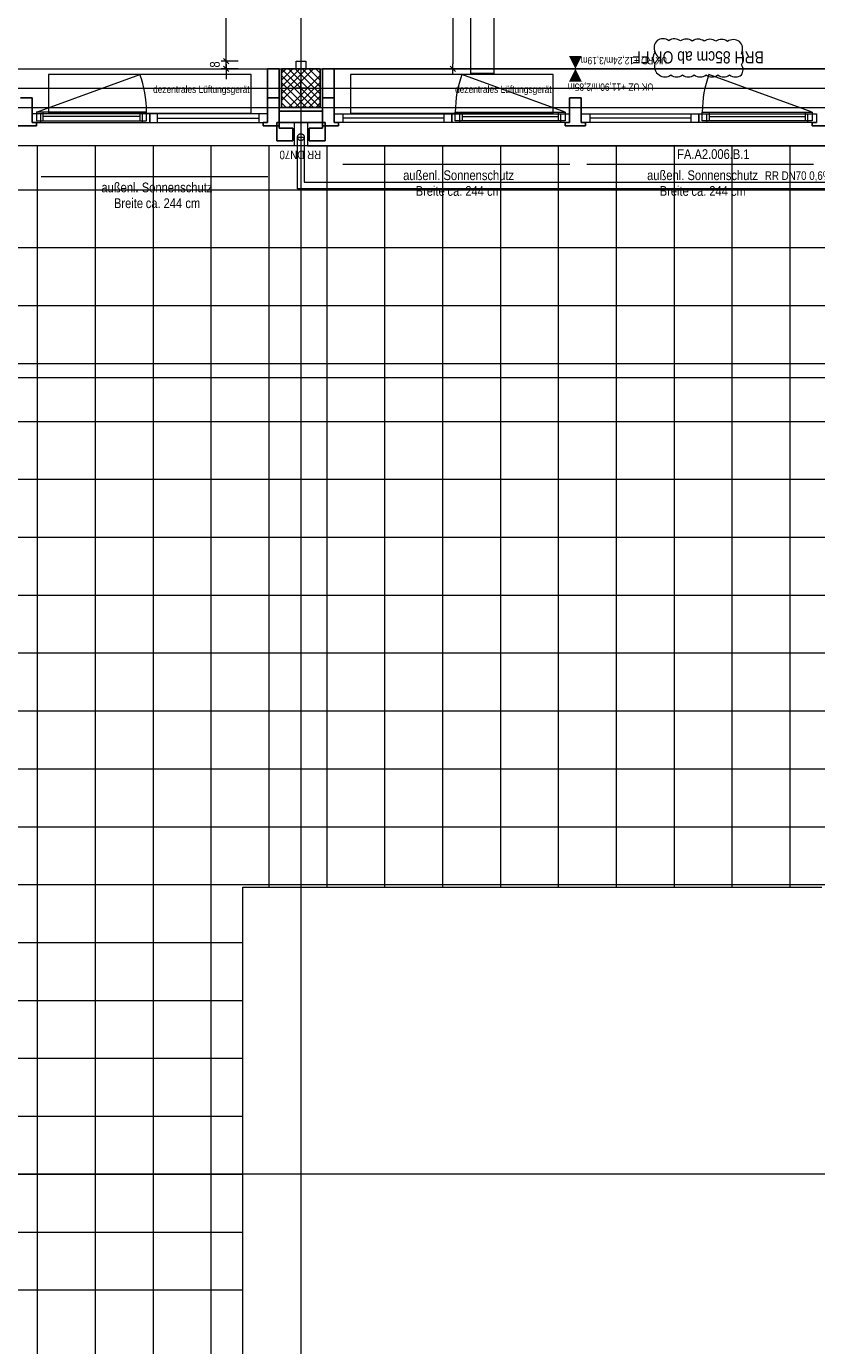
# Model space of a CAD drawing. Extents: x -634 to 300, y 62 to 1102.
# Tile 42 of 125: x -214 to -50, y 340 to 614. Entities that reach past the tile are written whole.
import ezdxf
from ezdxf.lldxf.tags import DXFTag

# ---------------------------------------------------------------- set-up
doc = ezdxf.new("R2010")
doc.units = 0
doc.layers.get('0').update_dxf_attribs({"lineweight": 13})
for name, color, linetype, lineweight, true_color in [('30 -33 Aussenwände- 3 Aussenstützen', 7, 'Continuous', 50, 0x0000dd), ('30 -33 Aussenwände- 7 Fassade_ Elemente', 7, 'Continuous', 9, 0x00aacc), ('30 -35 Decken- 1 Konstruktion-Träger- Stahlbeton', 7, 'Continuous', 13, 0x33aa00), ('30 -38 konstruktive Einbauten-Mobile Trennwand', 7, 'Continuous', 9, 0x944cff), ('60- 61 allgemeine Ausstattung- 4 Terrassen', 9, 'Continuous', 9, 0x808080), ('70 -72 Beschriftung- 1 Beschriftung allgemein', 7, 'Continuous', 9, 0xff6633), ('70 -76 Bemaßung- 2 Allgemein', 9, 'Continuous', 5, 0x808080), ('70 -77 Revision- 2 Wolken', 7, 'Continuous', 18, 0x944cff)]:
    doc.layers.add(name, color=color, linetype=linetype, lineweight=lineweight, true_color=true_color)
for name, color, linetype, lineweight in [('30 -35 Decken- 1 Konstruktion-Träger- Stahl Hohlprofil', 7, 'grob-A06CPVZVL0', 9), ('40 -41 Abwasser_Wasser_Gas- 1 Abwasser + sanitäre Anlagen', 7, 'Continuous', 9), ('40 -41 Abwasser_Wasser_Gas- 2 Wasser-1', 7, 'Continuous', 15), ('70 -71 Achsen- 1 Gebäudeachsen', 7, 'STRICHPUNKT2-A06CPW00L0', 18)]:
    doc.layers.add(name, color=color, linetype=linetype, lineweight=lineweight)
doc.styles.get("Standard").update_dxf_attribs({"font": 'ARIALN.TTF'})
tags = doc.linetypes.add('grob-A06CPVZVL0', pattern=[14, 3, -8, 3]).pattern_tags.tags
tags[8:9] = [DXFTag(74, 4), DXFTag(75, 0), DXFTag(340, '0'), DXFTag(46, 0.0), DXFTag(50, 0.0), DXFTag(44, 0.0), DXFTag(45, 0.0)]
tags[6:7] = [DXFTag(74, 4), DXFTag(75, 0), DXFTag(340, '0'), DXFTag(46, 0.0), DXFTag(50, 0.0), DXFTag(44, 0.0), DXFTag(45, 0.0)]
tags[4:5] = [DXFTag(74, 4), DXFTag(75, 0), DXFTag(340, '0'), DXFTag(46, 0.0), DXFTag(50, 0.0), DXFTag(44, 0.0), DXFTag(45, 0.0)]
tags = doc.linetypes.add('STRICHPUNKT2-A06CPW00L0', pattern=[12.7, 6.35, -3.175, 0, -3.175]).pattern_tags.tags
tags[10:11] = [DXFTag(74, 4), DXFTag(75, 0), DXFTag(340, '0'), DXFTag(46, 0.0), DXFTag(50, 0.0), DXFTag(44, 0.0), DXFTag(45, 0.0)]
tags[8:9] = [DXFTag(74, 4), DXFTag(75, 0), DXFTag(340, '0'), DXFTag(46, 0.0), DXFTag(50, 0.0), DXFTag(44, 0.0), DXFTag(45, 0.0)]
tags[6:7] = [DXFTag(74, 4), DXFTag(75, 0), DXFTag(340, '0'), DXFTag(46, 0.0), DXFTag(50, 0.0), DXFTag(44, 0.0), DXFTag(45, 0.0)]
tags[4:5] = [DXFTag(74, 4), DXFTag(75, 0), DXFTag(340, '0'), DXFTag(46, 0.0), DXFTag(50, 0.0), DXFTag(44, 0.0), DXFTag(45, 0.0)]

# ---------------------------------------------------------------- blocks, each defined once
blk = doc.blocks.new('Referenz-A06CPW02L0')
at = {"layer": '30 -33 Aussenwände- 3 Aussenstützen', "color": 0, "lineweight": 9}
for p, q in [((-161.03, 604.88), (-153.03, 596.88)), ((-154.45, 604.88), (-161.03, 598.3)), ((-155.86, 604.88), (-161.03, 599.71)), ((-157.28, 604.88), (-161.03, 601.13)), ((-158.69, 604.88), (-161.03, 602.54)), ((-160.1, 604.88), (-161.03, 603.95)), ((-159.62, 604.88), (-153.03, 598.3)), ((-158.2, 604.88), (-153.03, 599.71)), ((-156.79, 604.88), (-153.03, 601.13)), ((-155.38, 604.88), (-153.03, 602.54)), ((-153.96, 604.88), (-153.03, 603.95)), ((-161.03, 603.47), (-154.45, 596.88)), ((-161.03, 602.06), (-155.86, 596.88)), ((-153.03, 603.47), (-159.62, 596.88)), ((-153.03, 602.06), (-158.2, 596.88)), ((-157.03, 601.88), (-157.03, 599.88)), ((-161.03, 600.64), (-157.28, 596.88)), ((-161.03, 599.23), (-158.69, 596.88)), ((-158.03, 600.88), (-156.03, 600.88)), ((-153.03, 600.64), (-156.79, 596.88)), ((-153.03, 599.23), (-155.38, 596.88)), ((-161.03, 597.81), (-160.1, 596.88)), ((-153.03, 597.81), (-153.96, 596.88))]:
    blk.add_line(p, q, dxfattribs=at)
at = {"layer": '30 -33 Aussenwände- 3 Aussenstützen', "color": 0, "linetype": 'Continuous', "lineweight": 25, "ltscale": 0.25}
for p, q in [((-153.03, 604.88), (-161.03, 604.88)), ((-161.03, 604.88), (-161.03, 596.88)), ((-153.03, 596.88), (-153.03, 604.88)), ((-161.03, 596.88), (-153.03, 596.88))]:
    blk.add_line(p, q, dxfattribs=at)
at = {"layer": '30 -33 Aussenwände- 7 Fassade_ Elemente', "color": 0, "linetype": 'Continuous', "ltscale": 0.13}
for p, q in [((-317.53, 604.88), (-161.53, 604.88)), ((-161.53, 604.88), (-161.53, 593.78)), ((3.47, 604.88), (-152.53, 604.88)), ((-152.53, 604.88), (-152.53, 593.78)), ((-157.03, 599.88), (-157.03, 601.88)), ((-157.03, 599.88), (-157.03, 601.88)), ((-158.03, 600.88), (-156.03, 600.88)), ((-156.03, 600.88), (-158.03, 600.88)), ((-188.33, 595.58), (-212.73, 595.58)), ((-212.73, 595.58), (-212.73, 593.78)), ((-212.73, 593.78), (-188.33, 593.78)), ((-189.03, 595.93), (-211.83, 595.93)), ((-211.83, 595.93), (-211.83, 594.13)), ((-211.83, 594.13), (-189.03, 594.13)), ((-189.03, 594.13), (-189.03, 595.93)), ((-163.93, 595.58), (-188.33, 595.58)), ((-188.33, 595.58), (-188.33, 593.78)), ((-188.33, 593.78), (-163.93, 593.78)), ((-163.93, 593.78), (-163.93, 595.58)), ((-161.53, 593.78), (-158.43, 593.78)), ((-158.43, 593.78), (-158.43, 588.94)), ((-152.53, 593.78), (-155.63, 593.78)), ((-155.63, 593.78), (-155.63, 588.94)), ((-150.13, 593.78), (-150.13, 595.58)), ((-150.13, 595.58), (-125.73, 595.58)), ((-125.73, 593.78), (-150.13, 593.78)), ((-125.73, 595.58), (-125.73, 593.78)), ((-125.73, 595.58), (-101.33, 595.58)), ((-101.33, 593.78), (-125.73, 593.78)), ((-125.03, 594.13), (-125.03, 595.93)), ((-125.03, 595.93), (-102.23, 595.93)), ((-102.23, 594.13), (-125.03, 594.13)), ((-102.23, 595.93), (-102.23, 594.13)), ((-101.33, 595.58), (-101.33, 593.78)), ((-98.93, 593.78), (-98.93, 595.58)), ((-98.93, 595.58), (-74.53, 595.58)), ((-74.53, 593.78), (-98.93, 593.78)), ((-74.53, 593.78), (-74.53, 595.58)), ((-74.53, 595.58), (-50.13, 595.58)), ((-50.13, 593.78), (-74.53, 593.78)), ((-73.83, 594.13), (-73.83, 595.93)), ((-73.83, 595.93), (-51.03, 595.93)), ((-51.03, 594.13), (-73.83, 594.13)), ((-51.03, 595.93), (-51.03, 594.13)), ((-50.13, 595.58), (-50.13, 593.78)), ((-158.43, 588.94), (-320.63, 588.94)), ((-155.63, 588.94), (6.57, 588.94))]:
    blk.add_line(p, q, dxfattribs=at)
at = {"layer": '30 -33 Aussenwände- 7 Fassade_ Elemente', "color": 0, "linetype": 'Continuous', "lineweight": 25, "ltscale": 0.25}
for p, q in [((-161.53, 604.88), (-163.93, 604.88)), ((-163.93, 604.88), (-163.93, 598.88)), ((-161.53, 598.88), (-161.53, 604.88)), ((-152.53, 598.88), (-152.53, 604.88)), ((-152.53, 604.88), (-150.13, 604.88)), ((-150.13, 604.88), (-150.13, 598.88)), ((-215.13, 598.88), (-212.73, 598.88)), ((-212.73, 598.88), (-212.73, 593.78)), ((-163.93, 593.78), (-163.93, 598.88)), ((-163.93, 598.88), (-161.53, 598.88)), ((-161.53, 598.88), (-161.53, 593.08)), ((-150.13, 598.88), (-152.53, 598.88)), ((-152.53, 598.88), (-152.53, 593.08)), ((-150.13, 593.78), (-150.13, 598.88)), ((-98.93, 598.88), (-101.33, 598.88)), ((-101.33, 598.88), (-101.33, 593.78)), ((-98.93, 593.78), (-98.93, 598.88)), ((-161.53, 593.78), (-161.53, 596.08)), ((-161.53, 596.08), (-157.03, 596.08)), ((-152.53, 596.08), (-157.03, 596.08)), ((-152.53, 593.78), (-152.53, 596.08)), ((-212.73, 593.78), (-211.83, 593.78)), ((-211.83, 593.78), (-211.83, 593.08)), ((-164.83, 593.08), (-164.83, 593.78)), ((-164.83, 593.78), (-163.93, 593.78)), ((-162.03, 589.94), (-162.03, 593.78)), ((-162.03, 593.78), (-161.53, 593.78)), ((-157.03, 593.78), (-161.53, 593.78)), ((-161.53, 593.78), (-161.53, 592.58)), ((-157.03, 593.78), (-152.53, 593.78)), ((-152.53, 593.78), (-152.53, 592.58)), ((-152.03, 593.78), (-152.53, 593.78)), ((-152.03, 589.94), (-152.03, 593.78)), ((-149.23, 593.78), (-150.13, 593.78)), ((-149.23, 593.08), (-149.23, 593.78)), ((-101.33, 593.78), (-102.23, 593.78)), ((-102.23, 593.78), (-102.23, 593.08)), ((-98.03, 593.78), (-98.93, 593.78)), ((-98.03, 593.08), (-98.03, 593.78)), ((-50.13, 593.78), (-51.03, 593.78)), ((-51.03, 593.78), (-51.03, 593.08)), ((-211.83, 593.08), (-216.03, 593.08)), ((-161.53, 593.08), (-164.83, 593.08)), ((-161.53, 592.58), (-158.73, 592.58)), ((-158.73, 592.58), (-158.73, 589.94)), ((-152.53, 592.58), (-155.33, 592.58)), ((-155.33, 592.58), (-155.33, 589.94)), ((-152.53, 593.08), (-149.23, 593.08)), ((-102.23, 593.08), (-98.03, 593.08)), ((-51.03, 593.08), (-46.83, 593.08)), ((-158.73, 589.94), (-162.03, 589.94)), ((-155.33, 589.94), (-152.03, 589.94))]:
    blk.add_line(p, q, dxfattribs=at)
at = {"layer": '30 -33 Aussenwände- 7 Fassade_ Elemente', "color": 0, "linetype": 'grob-A06CPVZVL0', "ltscale": 0.13}
for p, q in [((-211.83, 595.93), (-190.41, 603.73)), ((-167.33, 603.68), (-209.33, 603.68)), ((-209.33, 603.68), (-209.33, 595.68)), ((-167.33, 595.68), (-167.33, 603.68)), ((-104.73, 603.68), (-146.73, 603.68)), ((-146.73, 603.68), (-146.73, 595.68)), ((-102.23, 595.93), (-123.66, 603.73)), ((-104.73, 595.68), (-104.73, 603.68)), ((-51.03, 595.93), (-72.46, 603.73)), ((-209.33, 595.68), (-167.33, 595.68)), ((-146.73, 595.68), (-104.73, 595.68))]:
    blk.add_line(p, q, dxfattribs=at)
at = {"layer": '30 -33 Aussenwände- 7 Fassade_ Elemente', "color": 0, "linetype": 'Continuous', "lineweight": 18, "ltscale": 0.18}
for p, q in [((-163.93, 593.78), (-163.93, 598.88)), ((-163.93, 598.88), (-161.53, 598.88)), ((-161.53, 598.88), (-161.53, 593.08)), ((-150.13, 598.88), (-152.53, 598.88)), ((-152.53, 598.88), (-152.53, 593.08)), ((-150.13, 593.78), (-150.13, 598.88)), ((-210.93, 595.58), (-212.73, 595.58)), ((-212.73, 595.58), (-212.73, 593.78)), ((-212.73, 593.78), (-210.93, 593.78)), ((-210.43, 595.93), (-211.83, 595.93)), ((-211.83, 595.93), (-211.83, 594.13)), ((-211.83, 594.13), (-210.43, 594.13)), ((-210.93, 593.78), (-210.93, 595.58)), ((-210.43, 594.13), (-210.43, 595.93)), ((-190.43, 595.03), (-210.43, 595.03)), ((-189.03, 595.93), (-190.43, 595.93)), ((-190.43, 595.93), (-190.43, 594.13)), ((-190.43, 594.13), (-189.03, 594.13)), ((-188.33, 595.58), (-189.93, 595.58)), ((-189.93, 595.58), (-189.93, 593.78)), ((-189.93, 593.78), (-188.33, 593.78)), ((-189.03, 594.13), (-189.03, 595.93)), ((-188.33, 593.78), (-188.33, 595.58)), ((-186.73, 595.58), (-188.33, 595.58)), ((-188.33, 593.78), (-186.73, 593.78)), ((-186.73, 593.78), (-186.73, 595.58)), ((-186.73, 594.68), (-165.73, 594.68)), ((-163.93, 595.58), (-165.73, 595.58)), ((-165.73, 595.58), (-165.73, 593.78)), ((-165.73, 593.78), (-163.93, 593.78)), ((-164.83, 593.08), (-164.83, 593.78)), ((-164.83, 593.78), (-163.93, 593.78)), ((-163.93, 593.78), (-163.93, 595.58)), ((-150.13, 593.78), (-150.13, 595.58)), ((-150.13, 595.58), (-148.33, 595.58)), ((-149.23, 593.78), (-150.13, 593.78)), ((-148.33, 593.78), (-150.13, 593.78)), ((-149.23, 593.08), (-149.23, 593.78)), ((-148.33, 595.58), (-148.33, 593.78)), ((-127.33, 594.68), (-148.33, 594.68)), ((-127.33, 593.78), (-127.33, 595.58)), ((-127.33, 595.58), (-125.73, 595.58)), ((-125.73, 593.78), (-127.33, 593.78)), ((-125.73, 593.78), (-125.73, 595.58)), ((-125.73, 595.58), (-124.13, 595.58)), ((-124.13, 593.78), (-125.73, 593.78)), ((-125.03, 594.13), (-125.03, 595.93)), ((-125.03, 595.93), (-123.63, 595.93)), ((-123.63, 594.13), (-125.03, 594.13)), ((-124.13, 595.58), (-124.13, 593.78)), ((-123.63, 595.93), (-123.63, 594.13)), ((-123.63, 595.03), (-103.63, 595.03)), ((-103.63, 594.13), (-103.63, 595.93)), ((-103.63, 595.93), (-102.23, 595.93)), ((-102.23, 594.13), (-103.63, 594.13)), ((-103.13, 593.78), (-103.13, 595.58)), ((-103.13, 595.58), (-101.33, 595.58)), ((-101.33, 593.78), (-103.13, 593.78)), ((-102.23, 595.93), (-102.23, 594.13)), ((-101.33, 595.58), (-101.33, 593.78)), ((-98.93, 593.78), (-98.93, 595.58)), ((-98.93, 595.58), (-97.13, 595.58)), ((-97.13, 593.78), (-98.93, 593.78)), ((-97.13, 595.58), (-97.13, 593.78)), ((-76.13, 594.68), (-97.13, 594.68)), ((-76.13, 593.78), (-76.13, 595.58)), ((-76.13, 595.58), (-74.53, 595.58)), ((-74.53, 593.78), (-76.13, 593.78)), ((-74.53, 595.58), (-74.53, 593.78)), ((-74.53, 595.58), (-72.93, 595.58)), ((-72.93, 593.78), (-74.53, 593.78)), ((-73.83, 594.13), (-73.83, 595.93)), ((-73.83, 595.93), (-72.43, 595.93)), ((-72.43, 594.13), (-73.83, 594.13)), ((-72.93, 595.58), (-72.93, 593.78)), ((-72.43, 595.93), (-72.43, 594.13)), ((-72.43, 595.03), (-52.43, 595.03)), ((-52.43, 594.13), (-52.43, 595.93)), ((-52.43, 595.93), (-51.03, 595.93)), ((-51.03, 594.13), (-52.43, 594.13)), ((-51.93, 593.78), (-51.93, 595.58)), ((-51.93, 595.58), (-50.13, 595.58)), ((-50.13, 593.78), (-51.93, 593.78)), ((-51.03, 595.93), (-51.03, 594.13)), ((-50.13, 595.58), (-50.13, 593.78)), ((-161.53, 593.08), (-164.83, 593.08)), ((-152.53, 593.08), (-149.23, 593.08))]:
    blk.add_line(p, q, dxfattribs=at)
at = {"layer": '30 -33 Aussenwände- 7 Fassade_ Elemente', "color": 0, "linetype": 'grob-A06CPVZVL0', "ltscale": 0.13}
for centre, major_axis in [((-211.83, 595.93), (22.8, 0)), ((-102.23, 595.93), (-21.42, 7.8)), ((-51.03, 595.93), (-21.42, 7.8))]:
    blk.add_ellipse(centre, major_axis=major_axis, ratio=1, start_param=0, end_param=0.349066, dxfattribs=at)
at = {"layer": '30 -35 Decken- 1 Konstruktion-Träger- Stahl Hohlprofil', "color": 0, "linetype": 'grob-A06CPVZVL0', "ltscale": 0.13}
for p, q in [((-121.83, 603.88), (-121.83, 762.88)), ((-117.03, 762.88), (-117.03, 603.88)), ((-117.03, 603.88), (-121.83, 603.88))]:
    blk.add_line(p, q, dxfattribs=at)
at = {"layer": '30 -35 Decken- 1 Konstruktion-Träger- Stahlbeton', "color": 0, "linetype": 'grob-A06CPVZVL0', "lineweight": -2, "ltscale": 0.13}
for p, q in [((-483.03, 604.88), (3.97, 604.88)), ((-483.03, 596.88), (3.97, 596.88))]:
    blk.add_line(p, q, dxfattribs=at)
at = {"layer": '30 -38 konstruktive Einbauten-Mobile Trennwand', "color": 0, "linetype": 'grob-A06CPVZVL0', "ltscale": 0.13}
blk.add_line((-157.03, 758.38), (-157.03, 606.48), dxfattribs=at)
at = {"layer": '30 -38 konstruktive Einbauten-Mobile Trennwand', "color": 0, "linetype": 'Continuous', "ltscale": 0.13}
for p, q in [((-158.03, 606.48), (-156.03, 606.48)), ((-158.03, 604.88), (-158.03, 606.48)), ((-156.03, 604.88), (-158.03, 604.88)), ((-156.03, 606.48), (-156.03, 604.88))]:
    blk.add_line(p, q, dxfattribs=at)
at = {"layer": '40 -41 Abwasser_Wasser_Gas- 1 Abwasser + sanitäre Anlagen', "color": 0, "linetype": 'grob-A06CPVZVL0', "ltscale": 0.13}
for p, q in [((-157.73, 580.02), (-157.73, 590.72)), ((-157.73, 590.72), (-156.33, 590.72)), ((-156.33, 590.72), (-156.33, 581.42)), ((15.57, 580.02), (-157.73, 580.02)), ((-156.33, 581.42), (15.57, 581.42))]:
    blk.add_line(p, q, dxfattribs=at)
at = {"layer": '40 -41 Abwasser_Wasser_Gas- 2 Wasser-1', "color": 0, "linetype": 'Continuous', "ltscale": 0.15}
for p, q in [((-157.73, 590.81), (-157.72, 590.88)), ((-157.73, 590.75), (-157.73, 590.81)), ((-157.73, 590.68), (-157.73, 590.75)), ((-157.72, 590.61), (-157.73, 590.68)), ((-157.72, 590.88), (-157.7, 590.95)), ((-157.71, 590.54), (-157.72, 590.61)), ((-157.69, 590.48), (-157.71, 590.54)), ((-157.7, 590.95), (-157.67, 591.01)), ((-157.67, 591.01), (-157.64, 591.07)), ((-157.64, 591.07), (-157.6, 591.13)), ((-157.6, 591.13), (-157.56, 591.19)), ((-157.56, 591.19), (-157.51, 591.23)), ((-157.51, 591.23), (-157.46, 591.28)), ((-157.46, 591.28), (-157.4, 591.32)), ((-157.4, 591.32), (-157.34, 591.35)), ((-157.34, 591.35), (-157.28, 591.38)), ((-157.28, 591.38), (-157.21, 591.4)), ((-157.21, 591.4), (-157.15, 591.41)), ((-157.15, 591.41), (-157.08, 591.42)), ((-157.08, 591.42), (-157.01, 591.42)), ((-157.01, 591.42), (-156.94, 591.42)), ((-156.94, 591.42), (-156.87, 591.41)), ((-156.87, 591.41), (-156.81, 591.39)), ((-156.81, 591.39), (-156.74, 591.36)), ((-156.74, 591.36), (-156.68, 591.33)), ((-156.68, 591.33), (-156.63, 591.29)), ((-156.63, 591.29), (-156.57, 591.25)), ((-156.57, 591.25), (-156.52, 591.2)), ((-156.52, 591.2), (-156.48, 591.15)), ((-156.48, 591.15), (-156.44, 591.09)), ((-156.44, 591.09), (-156.41, 591.03)), ((-156.41, 591.03), (-156.38, 590.97)), ((-156.38, 590.97), (-156.36, 590.9)), ((-156.35, 590.56), (-156.37, 590.5)), ((-156.36, 590.9), (-156.34, 590.84)), ((-156.34, 590.63), (-156.35, 590.56)), ((-156.34, 590.84), (-156.33, 590.77)), ((-156.33, 590.7), (-156.34, 590.63)), ((-156.33, 590.77), (-156.33, 590.7)), ((-157.66, 590.41), (-157.69, 590.48)), ((-157.63, 590.35), (-157.66, 590.41)), ((-157.59, 590.3), (-157.63, 590.35)), ((-157.54, 590.24), (-157.59, 590.3)), ((-157.49, 590.2), (-157.54, 590.24)), ((-157.44, 590.15), (-157.49, 590.2)), ((-157.38, 590.12), (-157.44, 590.15)), ((-157.32, 590.09), (-157.38, 590.12)), ((-157.26, 590.06), (-157.32, 590.09)), ((-157.19, 590.04), (-157.26, 590.06)), ((-157.12, 590.03), (-157.19, 590.04)), ((-157.06, 590.02), (-157.12, 590.03)), ((-156.99, 590.03), (-157.06, 590.02)), ((-156.92, 590.03), (-156.99, 590.03)), ((-156.85, 590.05), (-156.92, 590.03)), ((-156.79, 590.07), (-156.85, 590.05)), ((-156.72, 590.1), (-156.79, 590.07)), ((-156.66, 590.13), (-156.72, 590.1)), ((-156.61, 590.17), (-156.66, 590.13)), ((-156.55, 590.21), (-156.61, 590.17)), ((-156.51, 590.26), (-156.55, 590.21)), ((-156.46, 590.32), (-156.51, 590.26)), ((-156.43, 590.37), (-156.46, 590.32)), ((-156.4, 590.43), (-156.43, 590.37)), ((-156.37, 590.5), (-156.4, 590.43))]:
    blk.add_line(p, q, dxfattribs=at)
at = {"layer": '60- 61 allgemeine Ausstattung- 4 Terrassen', "color": 0}
for p, q in [((-152.53, 588.94), (-326.53, 588.94)), ((-211.61, 205.48), (-211.61, 588.94)), ((-199.61, 205.48), (-199.61, 588.94)), ((-187.61, 205.48), (-187.61, 588.94)), ((-175.61, 205.48), (-175.61, 588.94)), ((-163.61, 435.28), (-163.61, 588.94)), ((6.57, 588.94), (-152.53, 588.94)), ((-151.61, 435.28), (-151.61, 588.94)), ((-139.61, 435.28), (-139.61, 588.94)), ((-127.61, 435.28), (-127.61, 588.94)), ((-115.61, 435.28), (-115.61, 588.94)), ((-103.61, 435.28), (-103.61, 588.94)), ((-91.61, 435.28), (-91.61, 588.94)), ((-79.61, 435.28), (-79.61, 588.94)), ((-67.61, 435.28), (-67.61, 588.94)), ((-55.61, 435.28), (-55.61, 588.94)), ((-428.93, 579.82), (13.37, 579.82)), ((-428.93, 567.82), (13.37, 567.82)), ((-428.93, 555.82), (13.37, 555.82)), ((-428.93, 543.82), (13.37, 543.82)), ((-428.93, 531.82), (13.37, 531.82)), ((-428.93, 519.82), (13.37, 519.82)), ((-428.93, 507.82), (13.37, 507.82)), ((-428.93, 495.82), (13.37, 495.82)), ((-428.93, 483.82), (13.37, 483.82)), ((-428.93, 471.82), (13.37, 471.82)), ((-428.93, 459.82), (13.37, 459.82)), ((-428.93, 447.82), (13.37, 447.82)), ((-428.93, 435.82), (13.37, 435.82)), ((-169.08, 435.28), (-49.08, 435.28)), ((-169.08, 255.28), (-169.08, 435.28)), ((-169.08, 435.28), (-49.08, 435.28)), ((-169.08, 255.28), (-169.08, 435.28)), ((-428.93, 423.82), (-169.08, 423.82)), ((-428.93, 411.82), (-169.08, 411.82)), ((-428.93, 399.82), (-169.08, 399.82)), ((-428.93, 387.82), (-169.08, 387.82)), ((-428.93, 375.82), (-169.08, 375.82)), ((-492.63, 363.82), (-169.08, 363.82)), ((-492.63, 351.82), (-169.08, 351.82))]:
    blk.add_line(p, q, dxfattribs=at)
at = {"layer": '70 -71 Achsen- 1 Gebäudeachsen', "color": 0, "linetype": 'STRICHPUNKT2-A06CPW00L0', "ltscale": 0.18}
for p, q in [((-157.03, 1075.82), (-157.03, 76.38)), ((-554.53, 600.88), (92.91, 600.88)), ((-554.53, 540.88), (92.91, 540.88)), ((-554.53, 375.88), (92.91, 375.88))]:
    blk.add_line(p, q, dxfattribs=at)
at = {"layer": '70 -72 Beschriftung- 1 Beschriftung allgemein', "color": 0, "linetype": 'Continuous', "ltscale": 0.13}
for p, q in [((-148.32, 585.14), (-101.32, 585.14)), ((-97.75, 585.14), (-50.75, 585.14)), ((-210.87, 582.6), (-163.87, 582.6))]:
    blk.add_line(p, q, dxfattribs=at)
at = {"layer": '70 -76 Bemaßung- 2 Allgemein', "color": 0, "linetype": 'Continuous', "ltscale": 0.13}
for p, q in [((-172.53, 607.54), (-172.53, 739.82)), ((-125.53, 739.82), (-125.53, 605.94)), ((-172.53, 607.54), (-172.53, 608.6)), ((-172.53, 605.48), (-172.53, 607.54)), ((-172.53, 605.48), (-172.53, 607.54)), ((-170.03, 606.48), (-173.53, 606.48)), ((-170.03, 606.48), (-173.53, 606.48)), ((-170.03, 604.88), (-173.53, 604.88)), ((-172.53, 604.88), (-172.53, 606.48)), ((-172.53, 605.88), (-172.53, 603.82)), ((-123.03, 604.88), (-126.53, 604.88)), ((-125.53, 603.88), (-125.53, 605.94)), ((-172.53, 603.82), (-172.53, 602.76))]:
    blk.add_line(p, q, dxfattribs=at)
at = {"layer": '70 -76 Bemaßung- 2 Allgemein', "color": 0, "linetype": 'Continuous', "lineweight": 20, "ltscale": 0.2}
for p, q in [((-172, 605.95), (-173.06, 607.01)), ((-172, 605.95), (-173.06, 607.01)), ((-173.06, 605.41), (-172, 604.35)), ((-125, 604.35), (-126.06, 605.41))]:
    blk.add_line(p, q, dxfattribs=at)
at = {"layer": '70 -76 Bemaßung- 2 Allgemein', "color": 0, "lineweight": 0}
for points in [[(-98.8, 607.55), (-100.13, 604.88), (-101.47, 607.55)], [(-101.47, 602.21), (-100.13, 604.88), (-98.79, 602.21)]]:
    blk.add_solid(points, dxfattribs=at)
at = {"layer": '70 -77 Revision- 2 Wolken', "color": 0, "linetype": 'Continuous', "ltscale": 0.18}
for centre, major_axis in [((-81.8, 609.27), (-1.41, 1.46)), ((-82.02, 609.09), (0.03, 2.03)), ((-82.02, 609.09), (1.24, 1.61)), ((-79.58, 609.06), (0.03, 2.03)), ((-79.58, 609.06), (1.24, 1.61)), ((-77.14, 609.03), (0.03, 2.03)), ((-77.14, 609.03), (1.24, 1.61)), ((-74.7, 609), (0.03, 2.03)), ((-74.7, 609), (1.24, 1.61)), ((-72.27, 608.97), (0.03, 2.03)), ((-72.27, 608.97), (1.24, 1.61)), ((-69.83, 608.94), (0.03, 2.03)), ((-69.83, 608.94), (1.24, 1.61)), ((-67.39, 608.91), (0.03, 2.03)), ((-67.39, 608.91), (1.24, 1.61)), ((-67.51, 609.01), (2, 0.39)), ((-82.02, 607.06), (-2.03, 0.06)), ((-82.02, 607.06), (-1.59, 1.27)), ((-81.8, 609.27), (-2.01, 0.32)), ((-67.51, 609.01), (1.83, -0.89)), ((-67.32, 606.92), (2.03, -0.02)), ((-81.72, 605.34), (-1.96, 0.55)), ((-81.72, 605.34), (-1.9, -0.73)), ((-67.1, 604.66), (1.37, -1.05)), ((-67.32, 606.92), (1.61, -1.24)), ((-67.1, 604.66), (1.73, -0.02)), ((-81.58, 605.24), (-1.22, -1.63)), ((-81.58, 605.24), (0, -2.03)), ((-79.14, 605.24), (-1.22, -1.63)), ((-79.14, 605.24), (0, -2.03)), ((-76.71, 605.24), (-1.22, -1.63)), ((-76.71, 605.24), (0, -2.03)), ((-74.27, 605.24), (-1.22, -1.63)), ((-74.27, 605.24), (0, -2.03)), ((-71.83, 605.24), (-1.22, -1.63)), ((-71.83, 605.24), (0, -2.03)), ((-69.39, 605.24), (-1.22, -1.63)), ((-69.39, 605.24), (0, -2.03)), ((-66.95, 605.24), (-1.22, -1.63)), ((-66.95, 605.24), (0, -2.03))]:
    blk.add_ellipse(centre, major_axis=major_axis, ratio=1, start_param=0, end_param=0.643501, dxfattribs=at)
at = {"layer": '30 -33 Aussenwände- 7 Fassade_ Elemente', "color": 0, "linetype": 'Continuous', "ltscale": 0.13, "insert": (-61.08, 606), "char_height": 2.5172, "attachment_point": 1, "rotation": 180}
blk.add_mtext('{\\fArial Narrow;BRH 85cm ab OK FF}', dxfattribs=at)
at = {"layer": '30 -33 Aussenwände- 7 Fassade_ Elemente', "color": 0, "linetype": 'Continuous', "ltscale": 0.13, "char_height": 1.5103, "attachment_point": 1}
for insert in [(-187.67, 601.4), (-125.07, 601.4)]:
    blk.add_mtext('{\\fArial Narrow;dezentrales Lüftungsgerät}', dxfattribs=dict(at, insert=insert))
at = {"layer": '30 -33 Aussenwände- 7 Fassade_ Elemente', "color": 0, "linetype": 'ByBlock', "ltscale": 0.13, "insert": (-173.43, 600.15), "char_height": 0.0036, "attachment_point": 1}
for s in ['{\\fArial Narrow;IFC_UUID}', '{\\fArial Narrow;instanceID}']:
    blk.add_mtext(s, dxfattribs=at)
at = {"layer": '30 -33 Aussenwände- 7 Fassade_ Elemente', "color": 0, "linetype": 'ByBlock', "ltscale": 0.13, "char_height": 0.0036, "attachment_point": 1, "rotation": 180}
for s, insert in [('{\\fArial Narrow;IFC_UUID}', (-140.63, 600.15)), ('{\\fArial Narrow;instanceID}', (-140.63, 600.15)), ('{\\fArial Narrow;IFC_UUID}', (-86.63, 600.15)), ('{\\fArial Narrow;instanceID}', (-86.63, 600.15))]:
    blk.add_mtext(s, dxfattribs=dict(at, insert=insert))
at = {"layer": '70 -72 Beschriftung- 1 Beschriftung allgemein', "color": 0, "linetype": 'Continuous', "ltscale": 0.13, "insert": (-152.84, 586.16), "char_height": 1.7621, "attachment_point": 1, "rotation": 180}
blk.add_mtext('{\\fArial Narrow;RR DN70}', dxfattribs=at)
at = {"layer": '70 -72 Beschriftung- 1 Beschriftung allgemein', "color": 0, "linetype": 'Continuous', "ltscale": 0.13, "attachment_point": 1}
for s, insert, char_height in [('{\\fArial Narrow;FA.A2.006.B.1}', (-79.04, 588.21), 2.0138), ('{\\fArial Narrow;außenl.}', (-135.83, 583.84), 2.0138), ('{\\fArial Narrow;Sonnenschutz}', (-127.47, 583.84), 2.0138), ('{\\fArial Narrow;außenl.}', (-85.26, 583.84), 2.0138), ('{\\fArial Narrow;Sonnenschutz}', (-76.9, 583.84), 2.0138), ('{\\fArial Narrow;RR DN70 0,6% Gefälle}', (-60.86, 583.63), 1.7621), ('{\\fArial Narrow;außenl.}', (-198.38, 581.3), 2.0138), ('{\\fArial Narrow;Sonnenschutz}', (-190.01, 581.3), 2.0138), ('{\\fArial Narrow;Breite}', (-133.24, 580.58), 2.0138), ('{\\fArial Narrow;ca.}', (-126.65, 580.58), 2.0138), ('{\\fArial Narrow;244}', (-122.95, 580.58), 2.0138), ('{\\fArial Narrow;cm}', (-118.44, 580.58), 2.0138), ('{\\fArial Narrow;Breite}', (-82.66, 580.58), 2.0138), ('{\\fArial Narrow;ca.}', (-76.08, 580.58), 2.0138), ('{\\fArial Narrow;244}', (-72.38, 580.58), 2.0138), ('{\\fArial Narrow;cm}', (-67.87, 580.58), 2.0138), ('{\\fArial Narrow;Breite}', (-195.78, 578.04), 2.0138), ('{\\fArial Narrow;ca.}', (-189.19, 578.04), 2.0138), ('{\\fArial Narrow;244}', (-185.5, 578.04), 2.0138), ('{\\fArial Narrow;cm}', (-180.98, 578.04), 2.0138)]:
    blk.add_mtext(s, dxfattribs=dict(at, insert=insert, char_height=char_height))
at = {"layer": '70 -76 Bemaßung- 2 Allgemein', "color": 0, "linetype": 'Continuous', "ltscale": 0.13, "attachment_point": 1}
for s, insert, char_height, rotation in [('{\\fArial Narrow;UK RD +12,24m/3,19m}', (-81.12, 605.82), 1.5103, 180), ('{\\fArial Narrow;8}', (-175.88, 605.14), 2.0138, 90), ('{\\fArial Narrow;UK UZ +11,90m/2,85m}', (-83.97, 600.33), 1.5103, 180)]:
    blk.add_mtext(s, dxfattribs=dict(at, insert=insert, char_height=char_height, rotation=rotation))

msp = doc.modelspace()

# ---------------------------------------------------------------- block references
at = {"color": 8, "lineweight": 13, "ltscale": 0.13, "true_color": 0x808080}
msp.add_blockref('Referenz-A06CPW02L0', (0, 0), dxfattribs=at)

doc.saveas('drawing.dxf')
